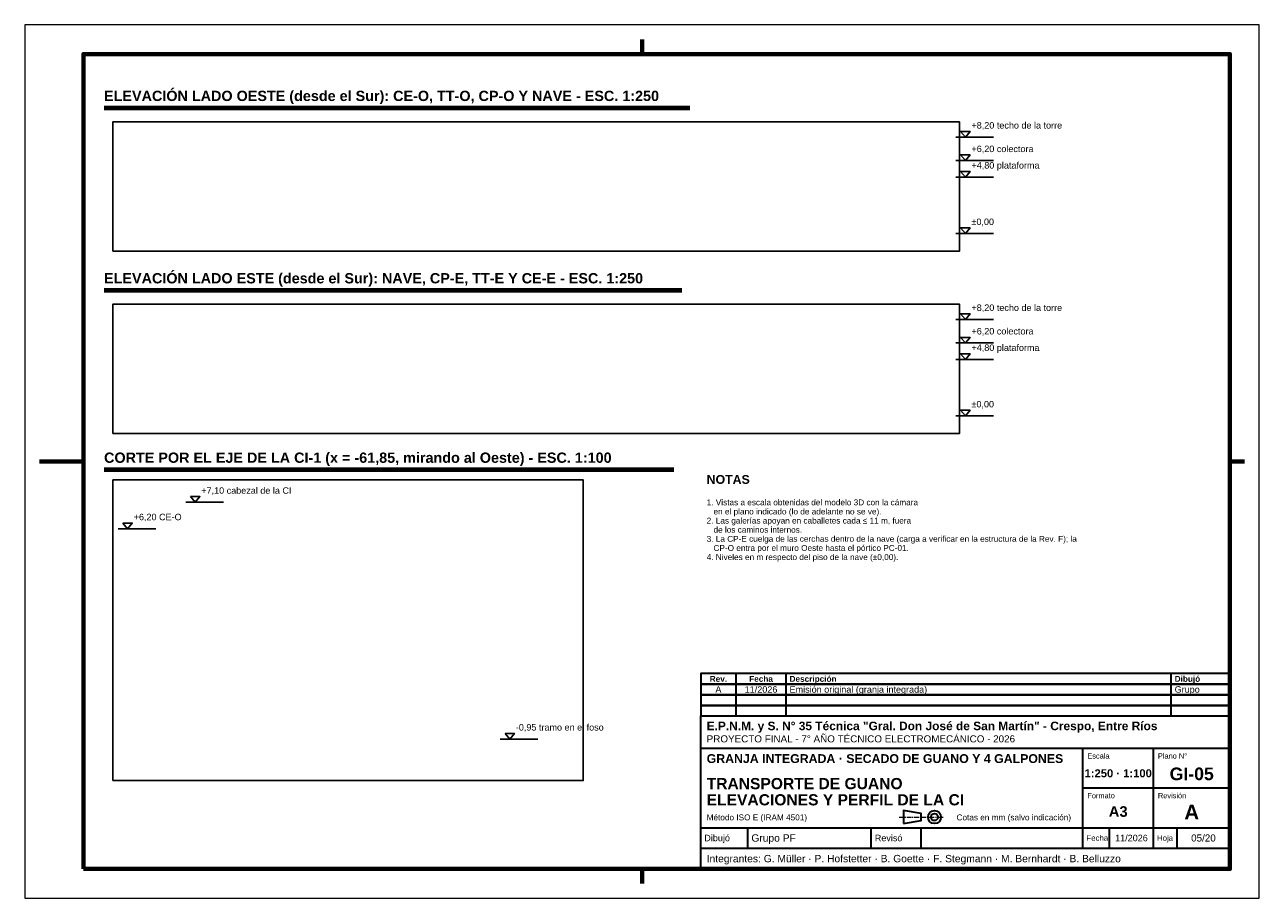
# Model space of a CAD drawing. Header units: millimetres. Extents: x 0 to 420, y 0 to 297.
import ezdxf
from ezdxf.enums import TextEntityAlignment as Align

# ---------------------------------------------------------------- set-up
doc = ezdxf.new("R2010")
doc.units = ezdxf.units.MM
doc.header["$LTSCALE"] = 0.5
doc.linetypes.add('CENTER', pattern=[5.08, 3.175, -0.635, 0.635, -0.635])
for name, color, linetype, lineweight in [('AUXILIAR', 9, 'CONTINUOUS', 13), ('CONTORNO', 7, 'CONTINUOUS', 50), ('COTAS', 7, 'CONTINUOUS', 25), ('EJES', 1, 'CENTER', 18), ('FINO', 7, 'CONTINUOUS', 25), ('HOJA', 8, 'CONTINUOUS', 13), ('RECUADRO', 7, 'CONTINUOUS', 70), ('ROTULO', 7, 'CONTINUOUS', 35), ('TEXTO', 7, 'CONTINUOUS', 25)]:
    doc.layers.add(name, color=color, linetype=linetype, lineweight=lineweight)
doc.styles.add('NEGRITA', font='arialbd.ttf')
doc.styles.get("Standard").update_dxf_attribs({"font": 'arial.ttf'})
picture_1 = doc.add_image_def('image1.png', size_in_pixel=(3398, 519))
picture_2 = doc.add_image_def('image2.png', size_in_pixel=(3398, 519))
picture_3 = doc.add_image_def('image3.png', size_in_pixel=(1890, 1208))

msp = doc.modelspace()

# ---------------------------------------------------------------- linework, layer by layer
at = {"layer": 'CONTORNO'}
for p, q in [((27, 269), (226.29, 269)), ((27, 207), (223.56, 207)), ((27, 146), (220.83, 146))]:
    msp.add_line(p, q, dxfattribs=at)
at = {"layer": 'COTAS'}
for p, q in [((316.8, 258.79), (329.6, 258.79)), ((316.8, 250.79), (329.6, 250.79)), ((316.8, 245.19), (329.6, 245.19)), ((316.8, 225.99), (329.6, 225.99)), ((316.8, 196.79), (329.6, 196.79)), ((316.8, 188.79), (329.6, 188.79)), ((316.8, 183.19), (329.6, 183.19)), ((316.8, 163.99), (329.6, 163.99)), ((54.8, 134.63), (67.6, 134.63)), ((31.8, 125.63), (44.6, 125.63)), ((161.8, 54.13), (174.6, 54.13))]:
    msp.add_line(p, q, dxfattribs=at)
for points in [[(318.4, 260.71), (321.6, 260.71), (320, 258.79)], [(318.4, 252.71), (321.6, 252.71), (320, 250.79)], [(318.4, 247.11), (321.6, 247.11), (320, 245.19)], [(318.4, 227.91), (321.6, 227.91), (320, 225.99)], [(318.4, 198.71), (321.6, 198.71), (320, 196.79)], [(318.4, 190.71), (321.6, 190.71), (320, 188.79)], [(318.4, 185.11), (321.6, 185.11), (320, 183.19)], [(318.4, 165.91), (321.6, 165.91), (320, 163.99)], [(56.4, 136.55), (59.6, 136.55), (58, 134.63)], [(33.4, 127.55), (36.6, 127.55), (35, 125.63)], [(163.4, 56.05), (166.6, 56.05), (165, 54.13)]]:
    msp.add_lwpolyline(points, close=True, dxfattribs=at)
at = {"layer": 'EJES'}
msp.add_line((297.5, 27.6), (312.5, 27.6), dxfattribs=at)
at = {"layer": 'FINO'}
for p, q in [((27, 268.2), (226.29, 268.2)), ((27, 206.2), (223.56, 206.2)), ((27, 145.2), (220.83, 145.2))]:
    msp.add_line(p, q, dxfattribs=at)
for points in [[(30, 220), (318, 220), (318, 263.99), (30, 263.99)], [(30, 158), (318, 158), (318, 201.99), (30, 201.99)], [(30, 40), (190, 40), (190, 142.26), (30, 142.26)]]:
    msp.add_lwpolyline(points, close=True, dxfattribs=at)
at = {"layer": 'HOJA'}
msp.add_lwpolyline([(0, 0), (420, 0), (420, 297), (0, 297)], close=True, dxfattribs=at)
at = {"layer": 'RECUADRO'}
for p, q in [((210, 292), (210, 287)), ((5, 148.5), (20, 148.5)), ((415, 148.5), (410, 148.5)), ((210, 5), (210, 10))]:
    msp.add_line(p, q, dxfattribs=at)
msp.add_lwpolyline([(20, 10), (410, 10), (410, 287), (20, 287)], close=True, dxfattribs=at)
at = {"layer": 'ROTULO'}
for p, q in [((242, 72.8), (242, 76.4)), ((259, 72.8), (259, 76.4)), ((390, 72.8), (390, 76.4)), ((242, 69.2), (242, 72.8)), ((259, 69.2), (259, 72.8)), ((390, 69.2), (390, 72.8)), ((242, 65.6), (242, 69.2)), ((259, 65.6), (259, 69.2)), ((390, 65.6), (390, 69.2)), ((242, 62), (242, 65.6)), ((259, 62), (259, 65.6)), ((390, 62), (390, 65.6)), ((230, 62), (410, 62)), ((230, 10), (230, 62)), ((230, 51), (410, 51)), ((360, 24), (360, 51)), ((384, 24), (384, 51)), ((360, 37.5), (410, 37.5)), ((230, 24), (410, 24)), ((246, 17), (246, 24)), ((288, 17), (288, 24)), ((305, 17), (305, 24)), ((360, 17), (360, 24)), ((369, 17), (369, 24)), ((384, 17), (384, 24)), ((392, 17), (392, 24)), ((230, 17), (410, 17))]:
    msp.add_line(p, q, dxfattribs=at)
for points in [[(230, 72.8), (410, 72.8), (410, 76.4), (230, 76.4)], [(230, 69.2), (410, 69.2), (410, 72.8), (230, 72.8)], [(230, 65.6), (410, 65.6), (410, 69.2), (230, 69.2)], [(230, 62), (410, 62), (410, 65.6), (230, 65.6)], [(299, 25.4), (305, 26.4), (305, 28.8), (299, 29.8)]]:
    msp.add_lwpolyline(points, close=True, dxfattribs=at)
for radius in [2.2, 1.2]:
    msp.add_circle((309.5, 27.6), radius, dxfattribs=at)

# ---------------------------------------------------------------- texts
at = {"layer": 'ROTULO', "style": 'NEGRITA'}
for s, height, p in [('Fecha', 2, (250.5, 74.6)), ('Rev.', 2, (236, 74.6)), ('1:250 · 1:100', 2.7295, (372, 42.5)), ('GI-05', 4.3, (397, 42.3)), ('A3', 3.6, (372, 29.5)), ('A', 5, (397, 29.3))]:
    msp.add_text(s, height=height, dxfattribs=at).set_placement(p, align=Align.MIDDLE_CENTER)
for s, height, p in [('Descripción', 2, (260.2, 74.6)), ('Dibujó', 2, (391.2, 74.6)), ('E.P.N.M. y S. N° 35 Técnica "Gral. Don José de San Martín" - Crespo, Entre Ríos', 2.9, (232, 58.6)), ('GRANJA INTEGRADA · SECADO DE GUANO Y 4 GALPONES', 3, (232, 47.5)), ('TRANSPORTE DE GUANO', 3.8, (232, 39)), ('ELEVACIONES Y PERFIL DE LA CI', 3.8, (232, 33.49))]:
    msp.add_text(s, height=height, dxfattribs=at).set_placement(p, align=Align.MIDDLE_LEFT)
at = {"layer": 'ROTULO'}
for s, height, p in [('A', 2.2, (236, 71)), ('11/2026', 2.2, (250.5, 71)), ('11/2026', 2.2, (376.5, 20.5)), ('05/20', 2.4, (401, 20.5))]:
    msp.add_text(s, height=height, dxfattribs=at).set_placement(p, align=Align.MIDDLE_CENTER)
for s, height, p in [('Emisión original (granja integrada)', 2.2, (260.2, 71)), ('Grupo', 2.2, (391.2, 71)), ('PROYECTO FINAL - 7° AÑO TÉCNICO ELECTROMECÁNICO - 2026', 2.4, (232, 54.2)), ('Método ISO E (IRAM 4501)', 2, (232, 27.5)), ('Cotas en mm (salvo indicación)', 2, (317, 27.5)), ('Dibujó', 2.2, (231.2, 20.5)), ('Grupo PF', 2.5, (247.2, 20.5)), ('Revisó', 2.2, (289.2, 20.5)), ('Fecha', 1.9, (361.2, 20.5)), ('Hoja', 1.9, (385.2, 20.5)), ('Integrantes: G. Müller · P. Hofstetter · B. Goette · F. Stegmann · M. Bernhardt · B. Belluzzo', 2.5, (232, 13.5))]:
    msp.add_text(s, height=height, dxfattribs=at).set_placement(p, align=Align.MIDDLE_LEFT)
for s, p in [('Escala', (361.5, 49.3)), ('Plano N°', (385.5, 49.3)), ('Formato', (361.5, 35.8)), ('Revisión', (385.5, 35.8))]:
    msp.add_text(s, height=1.8, dxfattribs=at).set_placement(p, align=Align.TOP_LEFT)
at = {"layer": 'TEXTO', "style": 'NEGRITA'}
for s, height, p in [('ELEVACIÓN LADO OESTE (desde el Sur): CE-O, TT-O, CP-O Y NAVE - ESC. 1:250', 3.5, (27, 270)), ('ELEVACIÓN LADO ESTE (desde el Sur): NAVE, CP-E, TT-E Y CE-E - ESC. 1:250', 3.5, (27, 208)), ('CORTE POR EL EJE DE LA CI-1 (x = -61,85, mirando al Oeste) - ESC. 1:100', 3.5, (27, 147)), ('NOTAS', 3, (232, 140))]:
    msp.add_text(s, height=height, dxfattribs=at).set_placement(p, align=Align.BOTTOM_LEFT)
at = {"layer": 'TEXTO'}
for s, p in [('+8,20 techo de la torre', (322.08, 261.03)), ('+6,20 colectora', (322.08, 253.03)), ('+4,80 plataforma', (322.08, 247.43)), ('±0,00', (322.08, 228.23)), ('+8,20 techo de la torre', (322.08, 199.03)), ('+6,20 colectora', (322.08, 191.03)), ('+4,80 plataforma', (322.08, 185.43)), ('±0,00', (322.08, 166.23)), ('+7,10 cabezal de la CI', (60.08, 136.87)), ('+6,20 CE-O', (37.08, 127.87)), ('-0,95 tramo en el foso', (167.08, 56.37))]:
    msp.add_text(s, height=2.2, dxfattribs=at).set_placement(p, align=Align.BOTTOM_LEFT)
for s, p in [('1. Vistas a escala obtenidas del modelo 3D con la cámara', (232, 135.6)), ('   en el plano indicado (lo de adelante no se ve).', (232, 132.5)), ('2. Las galerías apoyan en caballetes cada ≤ 11 m, fuera', (232, 129.4)), ('   de los caminos internos.', (232, 126.3)), ('3. La CP-E cuelga de las cerchas dentro de la nave (carga a verificar en la estructura de la Rev. F); la', (232, 123.2)), ('   CP-O entra por el muro Oeste hasta el pórtico PC-01.', (232, 120.1)), ('4. Niveles en m respecto del piso de la nave (±0,00).', (232, 117))]:
    msp.add_text(s, height=2, dxfattribs=at).set_placement(p, align=Align.TOP_LEFT)

# ---------------------------------------------------------------- pictures from other files: only their frames are drawn
at = {"layer": 'AUXILIAR'}
image = msp.add_image(picture_1, insert=(30, 220), size_in_units=(288, 43.99), dxfattribs=at)
image = msp.add_image(picture_2, insert=(30, 158), size_in_units=(288, 43.99), dxfattribs=at)
image = msp.add_image(picture_3, insert=(30, 40), size_in_units=(160, 102.26), dxfattribs=at)

doc.saveas('drawing.dxf')
